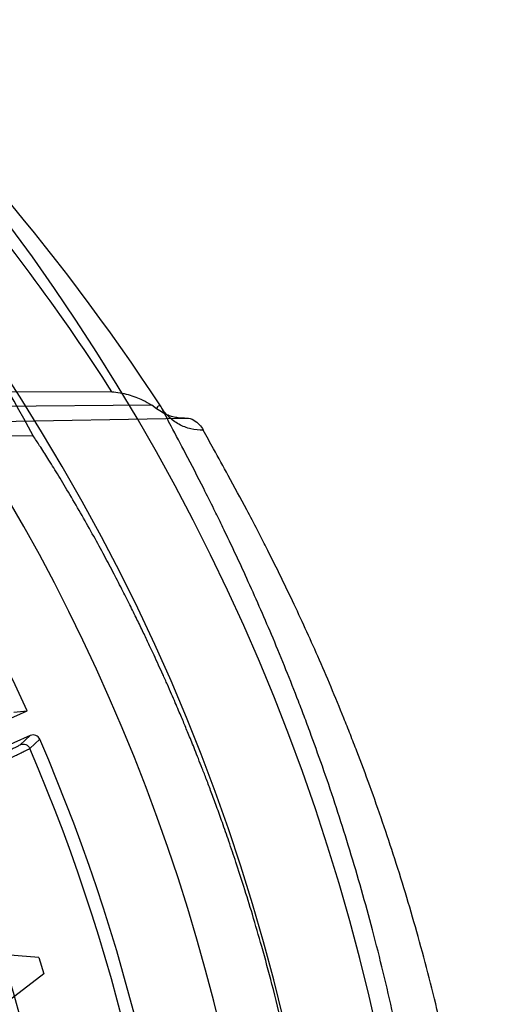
# Model space of a CAD drawing. Header units: millimetres. Extents: x 0 to 297, y 0 to 210.
# Tile 59 of 256: x 147.258 to 147.381, y 91.333 to 91.58. Entities that reach past the tile are written whole.
import ezdxf

# ---------------------------------------------------------------- set-up
doc = ezdxf.new("R2010")
doc.units = ezdxf.units.MM
doc.header["$LTSCALE"] = 16.335
doc.layers.get('0').update_dxf_attribs({"linetype": 'CONTINUOUS'})
doc.layers.add('01_GLOBAL', color=7, linetype='CONTINUOUS')
doc.layers.add('INTFCLR_144815', color=7, linetype='CONTINUOUS')

msp = doc.modelspace()

# ---------------------------------------------------------------- linework, layer by layer
at = {"color": 7, "linetype": 'Continuous'}
msp.add_circle((147.7028034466, 92.1254639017), 2.28, dxfattribs=at)
at = {"color": 9, "linetype": 'Continuous'}
msp.add_arc((147.7028034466, 92.1254639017), 2.2507792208, 182.9674534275, 267.0325465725, dxfattribs=at)
at = {"layer": '01_GLOBAL', "color": 7, "linetype": 'Continuous'}
msp.add_circle((147.7028034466, 92.1254639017), 2.31, dxfattribs=at)
at = {"layer": 'INTFCLR_144815', "color": 9, "linetype": 'Continuous'}
for p, q in [((147.1221787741, 91.48714036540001), (147.2815890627, 91.4870170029)), ((147.2915770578, 91.4836309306), (147.1307784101, 91.4822931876)), ((147.1308639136, 91.47739590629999), (147.2997542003, 91.4803445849)), ((147.2997541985, 91.480344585), (147.3002792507, 91.48041824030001)), ((147.2611288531, 91.40078968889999), (147.2586093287, 91.3984927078)), ((147.2635129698, 91.3998621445), (147.2609925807, 91.3975588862))]:
    msp.add_line(p, q, dxfattribs=at)
at = {"layer": 'INTFCLR_144815', "color": 6, "linetype": 'Continuous'}
for p, q in [((147.2928134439, 91.4827537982), (147.2915770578, 91.4836309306)), ((147.261822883, 91.47596919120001), (147.174399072, 91.47525482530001)), ((147.1980863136, 91.3792891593), (147.2603473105, 91.4070095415)), ((147.2569548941, 91.40667555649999), (147.2603473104, 91.40700954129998)), ((147.2611288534, 91.4007896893), (147.2021560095, 91.3745332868)), ((147.2632820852, 91.3451580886), (147.2397615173, 91.3469567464)), ((147.2632820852, 91.3451580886), (147.264501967, 91.34108884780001)), ((147.264501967, 91.34108884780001), (147.2458564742, 91.3266506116))]:
    msp.add_line(p, q, dxfattribs=at)
for centre, radius, start, end in [((146.8326356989, 91.21329615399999), 0.5278075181, 313.9937911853, 154.5150993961), ((146.8326356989, 91.21329615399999), 0.4695339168, 24.36608327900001, 38.4121773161), ((147.2618618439, 91.3991457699), 0.0017998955, 23.4543024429, 114.0311287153), ((146.8326356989, 91.21329615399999), 0.4695339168, 339.5878226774, 23.4121773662)]:
    msp.add_arc(centre, radius, start, end, dxfattribs=at)
at = {"layer": 'INTFCLR_144815', "color": 9, "linetype": 'Continuous'}
for centre, radius, start, end in [((146.8326356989, 91.21329615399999), 0.4896672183, 292.4997540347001, 54.0964566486), ((146.8316754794, 91.1800639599), 0.5527769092, 33.2549236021, 48.17648278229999), ((146.8326378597, 91.2132971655), 0.4417306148, 292.4997540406, 54.09645665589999), ((146.8315229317, 91.1977374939), 0.5350160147, 32.7308374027, 39.9894278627), ((146.8326356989, 91.21329615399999), 0.5055212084, 323.9261481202, 36.0738518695), ((146.8326356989, 91.21329615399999), 0.4663071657, 339.7244769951, 23.2755230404), ((146.8326356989, 91.21329615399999), 0.4345680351, 339.8359043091, 23.1640956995), ((146.8326356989, 91.21329615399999), 0.4363482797, 339.8324937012, 23.1675062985)]:
    msp.add_arc(centre, radius, start, end, dxfattribs=at)
at = {"layer": 'INTFCLR_144815', "color": 6, "linetype": 'Continuous'}
msp.add_ellipse((146.8326356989, 91.2441908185), major_axis=(0, 0.4885309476), ratio=0.9979983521, start_param=-1.0764691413, end_param=-0.9955506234, dxfattribs=at)
for points, knots in [([(147.2815890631, 91.48701699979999), (147.2822699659, 91.4869650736), (147.2836445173, 91.4867841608), (147.2856416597, 91.4863192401), (147.2875447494, 91.48569137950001), (147.2895369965, 91.484837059), (147.2908515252, 91.4841015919), (147.2915770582, 91.4836309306)], [0, 0, 0, 0, 0.1924144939, 0.3898258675, 0.5769788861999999, 0.7563193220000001, 1, 1, 1, 1]), ([(147.2997542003, 91.4803445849), (147.299236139, 91.4803439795), (147.2982552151, 91.4804123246), (147.2968981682, 91.4806915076), (147.2956211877, 91.4811136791), (147.2942462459, 91.4817539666), (147.2933129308, 91.4823665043), (147.2928134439, 91.4827537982)], [0, 0, 0, 0, 0.2078515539, 0.3929317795, 0.5545049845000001, 0.7464162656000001, 1, 1, 1, 1]), ([(147.3377709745, 91.21329615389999), (147.3377709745, 91.21760666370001), (147.3376589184, 91.2262123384), (147.3371561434, 91.2391021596), (147.3363222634, 91.25192884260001), (147.3351596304, 91.2647018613), (147.3336719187, 91.2774112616), (147.3318597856, 91.2900556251), (147.3297299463, 91.30261236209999), (147.3272880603, 91.31506134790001), (147.3246254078, 91.32701299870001), (147.3219084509, 91.33794607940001), (147.3193265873, 91.34746449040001), (147.316951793, 91.3556187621), (147.3147783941, 91.36266276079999), (147.3127977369, 91.3687800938), (147.3109962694, 91.37411835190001), (147.3093648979, 91.3787884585), (147.307890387, 91.38288601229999), (147.3065579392, 91.3864944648), (147.3053571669, 91.3896718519), (147.3042788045, 91.39247036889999), (147.3033107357, 91.39494107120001), (147.3024379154, 91.3971362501), (147.3016483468, 91.3990962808), (147.3009307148, 91.40085688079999), (147.3002780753, 91.4024410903), (147.2996531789, 91.40394311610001), (147.2990056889, 91.4054848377), (147.2982809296, 91.4071939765), (147.2974568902, 91.40911601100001), (147.2965226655, 91.41126753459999), (147.295479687, 91.4136363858), (147.2943913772, 91.4160708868), (147.293272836, 91.4185350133), (147.2921178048, 91.4210441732), (147.2908452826, 91.423766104), (147.2894226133, 91.42675711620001), (147.2878223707, 91.43005727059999), (147.2860272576, 91.43368479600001), (147.2840198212, 91.4376534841), (147.2817904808, 91.44195217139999), (147.2793273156, 91.44657800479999), (147.2766277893, 91.4515067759), (147.2737260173, 91.45664284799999), (147.2708018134, 91.4616547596), (147.2680530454, 91.4662165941), (147.2656489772, 91.4700870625), (147.263617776, 91.47326373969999), (147.2623783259, 91.47514368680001), (147.2618228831, 91.47596919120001)], [0, 0, 0, 0, 0.04665735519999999, 0.0931440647, 0.1396118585, 0.1857718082, 0.2319566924, 0.2781034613, 0.3240186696, 0.3697981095, 0.4154052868, 0.4565413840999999, 0.4917273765, 0.5221494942, 0.5484663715, 0.5715162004, 0.5917463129, 0.6094482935, 0.625060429, 0.6388822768, 0.6510838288, 0.6618264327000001, 0.6713445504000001, 0.6798063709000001, 0.6873964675, 0.6942167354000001, 0.7003855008, 0.7059421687, 0.7118256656, 0.7184851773, 0.7260365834, 0.7344612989, 0.7438740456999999, 0.7540523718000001, 0.7633255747, 0.7731651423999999, 0.7839509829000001, 0.7958485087, 0.8090155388, 0.8236497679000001, 0.8396573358, 0.8571550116, 0.8760631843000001, 0.8963825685, 0.9179808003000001, 0.9399137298, 0.9591882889, 0.9756278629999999, 0.9892303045, 1, 1, 1, 1])]:
    msp.add_open_spline(points, degree=3, knots=knots, dxfattribs=at)
at = {"layer": 'INTFCLR_144815', "color": 9, "linetype": 'Continuous'}
for points, knots in [([(147.2939292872, 91.4831875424), (147.2938941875, 91.4833002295), (147.2937595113, 91.4835167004), (147.2931501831, 91.4835569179), (147.292903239, 91.48306048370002), (147.2928089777, 91.4827542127)], [0, 0, 0, 0, 0.216913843, 0.4110698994, 1, 1, 1, 1]), ([(147.3044957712, 91.47738846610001), (147.3034588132, 91.4773582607), (147.3013330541, 91.4775709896), (147.2983315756, 91.4787204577), (147.2957567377, 91.4806281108), (147.2944494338, 91.4823015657), (147.2939292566, 91.48318759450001)], [0, 0, 0, 0, 0.2468035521, 0.5016413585, 0.7555656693, 1, 1, 1, 1]), ([(147.3650049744, 91.2132961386), (147.365004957, 91.2175281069), (147.3649311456, 91.223829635), (147.3646869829, 91.2322003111), (147.3641869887, 91.2445012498), (147.3629312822, 91.26267767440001), (147.360216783, 91.28646338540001), (147.3571473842, 91.3058266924), (147.3546012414, 91.3191155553), (147.3530485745, 91.3265784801), (147.3506781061, 91.33740416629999), (147.3468379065, 91.3530386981), (147.3411023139, 91.37299302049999), (147.3359301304, 91.3887730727), (147.3321547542, 91.3993420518), (147.3300028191, 91.4051337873), (147.3268960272, 91.413289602), (147.3222760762, 91.42474475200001), (147.3160825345, 91.4389097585), (147.3114901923, 91.44872574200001), (147.3085626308, 91.45475980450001), (147.3067912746, 91.45836384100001), (147.3039909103, 91.46396196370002), (147.3004139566, 91.4709036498), (147.2968195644, 91.47770769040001), (147.2947604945, 91.48158061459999), (147.2939292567, 91.48318759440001)], [0, 0, 0, 0, 0.0450043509, 0.067009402, 0.08905324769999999, 0.175923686, 0.2606895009, 0.3435638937, 0.3843409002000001, 0.4045696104, 0.4246252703, 0.5021919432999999, 0.5757221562, 0.6453695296, 0.6787460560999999, 0.6950673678, 0.7110742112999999, 0.7715572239, 0.8263963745, 0.8754614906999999, 0.8867912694, 0.8977184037, 0.9181670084, 0.953356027, 0.9807598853, 1, 1, 1, 1]), ([(147.3002792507, 91.48041824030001), (147.3009205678, 91.4804294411), (147.3027060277, 91.47982854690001), (147.3039430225, 91.4783947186), (147.3044957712, 91.47738846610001)], [0, 0, 0, 0, 0.3584345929, 1, 1, 1, 1]), ([(147.3044957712, 90.9492038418), (147.3053550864, 90.9507778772), (147.3074712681, 90.9545938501), (147.3103479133, 90.95977996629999), (147.3127237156, 90.96416773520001), (147.3142941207, 90.9670834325), (147.31695873, 90.97211781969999), (147.3212677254, 90.98044743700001), (147.3272342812, 90.99264795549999), (147.3323818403, 91.0039141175), (147.3360517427, 91.0124353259), (147.3382210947, 91.01763633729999), (147.3415907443, 91.0259124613), (147.346582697, 91.03895178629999), (147.3528523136, 91.0572725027), (147.3571838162, 91.07172139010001), (147.3599262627, 91.0817754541), (147.3617417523, 91.0887387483), (147.3648036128, 91.1012214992), (147.3686590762, 91.1195706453), (147.3714448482, 91.13642787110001), (147.3729990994, 91.147950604), (147.3739789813, 91.1558072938), (147.3754433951, 91.1696597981), (147.3768496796, 91.18958978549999), (147.3773119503, 91.20962665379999), (147.3771350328, 91.22371216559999), (147.3768889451, 91.23179956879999), (147.3763770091, 91.24384059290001), (147.3750931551, 91.26163454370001), (147.372314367, 91.2849164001), (147.369176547, 91.3038665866), (147.36656664, 91.3168680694), (147.3649818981, 91.3241719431), (147.3625547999, 91.33476920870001), (147.358631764, 91.35007632), (147.3527573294, 91.3696009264), (147.3474695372, 91.3850388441), (147.343608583, 91.3953761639), (147.3414080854, 91.40104239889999), (147.338228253, 91.40902435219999), (147.3335003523, 91.4202347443), (147.3271654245, 91.4340910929), (147.3224661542, 91.44368808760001), (147.3194746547, 91.44958963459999), (147.3176613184, 91.45311436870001), (147.3147966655, 91.45859124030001), (147.3111305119, 91.46537679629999), (147.3074658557, 91.47203636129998), (147.3053351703, 91.47581029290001), (147.3044957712, 91.47738846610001)], [0, 0, 0, 0, 0.0097071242, 0.0236189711, 0.0321010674, 0.0367157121, 0.0415449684, 0.0629333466, 0.0874759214, 0.1150523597, 0.1299704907, 0.1376946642, 0.1455554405, 0.1783391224, 0.2132541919, 0.2503476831, 0.259964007, 0.2696637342, 0.289298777, 0.3295304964, 0.3711217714, 0.3817476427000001, 0.3924663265, 0.413977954, 0.4571413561, 0.5005724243, 0.5224212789, 0.5333848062, 0.5443680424, 0.5876565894, 0.6299111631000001, 0.6712436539, 0.6915902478, 0.7016863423, 0.7116980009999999, 0.7504371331, 0.7871917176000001, 0.8220359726, 0.8387456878, 0.84691964, 0.8549381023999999, 0.8852533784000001, 0.9127639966, 0.93739805, 0.9430884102, 0.9485782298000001, 0.9588538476, 0.9765441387, 0.9903243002, 1, 1, 1, 1]), ([(147.2586093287, 91.3984927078), (147.2584149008, 91.3983155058), (147.2579307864, 91.3981014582), (147.2571841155, 91.39769638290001), (147.2558488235, 91.39704417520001), (147.254244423, 91.3962697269), (147.2526617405, 91.3955241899), (147.2515998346, 91.3950268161), (147.2497727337, 91.39417514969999), (147.247870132, 91.39329756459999), (147.2458942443, 91.3923926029), (147.2444504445, 91.3917332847), (147.2418014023, 91.39052865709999), (147.2391044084, 91.3893116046), (147.2367380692, 91.3882496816), (147.2351087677, 91.3875201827), (147.2338832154, 91.38697331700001), (147.2330642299, 91.38660868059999)], [0, 0, 0, 0, 0.0280049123, 0.0550778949, 0.0908959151, 0.185946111, 0.2448788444, 0.2771094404, 0.3107821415, 0.4594773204, 0.5001614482, 0.5421405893, 0.6284469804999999, 0.8099581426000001, 0.85713234, 0.9045625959, 1, 1, 1, 1]), ([(147.2609925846, 91.3975588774), (147.2607827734, 91.3973740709), (147.2602687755, 91.39714793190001), (147.2594723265, 91.3967208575), (147.2580502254, 91.3960313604), (147.2563416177, 91.39521129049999), (147.254656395, 91.3944218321), (147.2535257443, 91.39389494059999), (147.2515804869, 91.3929924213), (147.249554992, 91.3920621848), (147.2474517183, 91.391102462), (147.245914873, 91.3904031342), (147.2430952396, 91.3891250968), (147.2402246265, 91.3878337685), (147.2377061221, 91.3867066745), (147.2359721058, 91.38593228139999), (147.234667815, 91.3853517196), (147.2337962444, 91.3849645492)], [0, 0, 0, 0, 0.0279810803, 0.05504411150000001, 0.09086197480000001, 0.1859105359, 0.2448424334, 0.2770737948, 0.3107485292, 0.4594482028, 0.5001336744, 0.5421146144, 0.6284253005, 0.8099466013, 0.8571241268, 0.9045572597, 1, 1, 1, 1]), ([(147.2586093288, 91.3984927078), (147.2590316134, 91.3986802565), (147.2600705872, 91.39871429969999), (147.2608094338, 91.39798353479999), (147.2609925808, 91.39755888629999)], [0, 0, 0, 0, 0.4997833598, 1, 1, 1, 1])]:
    msp.add_open_spline(points, degree=3, knots=knots, dxfattribs=at)

doc.saveas('drawing.dxf')
